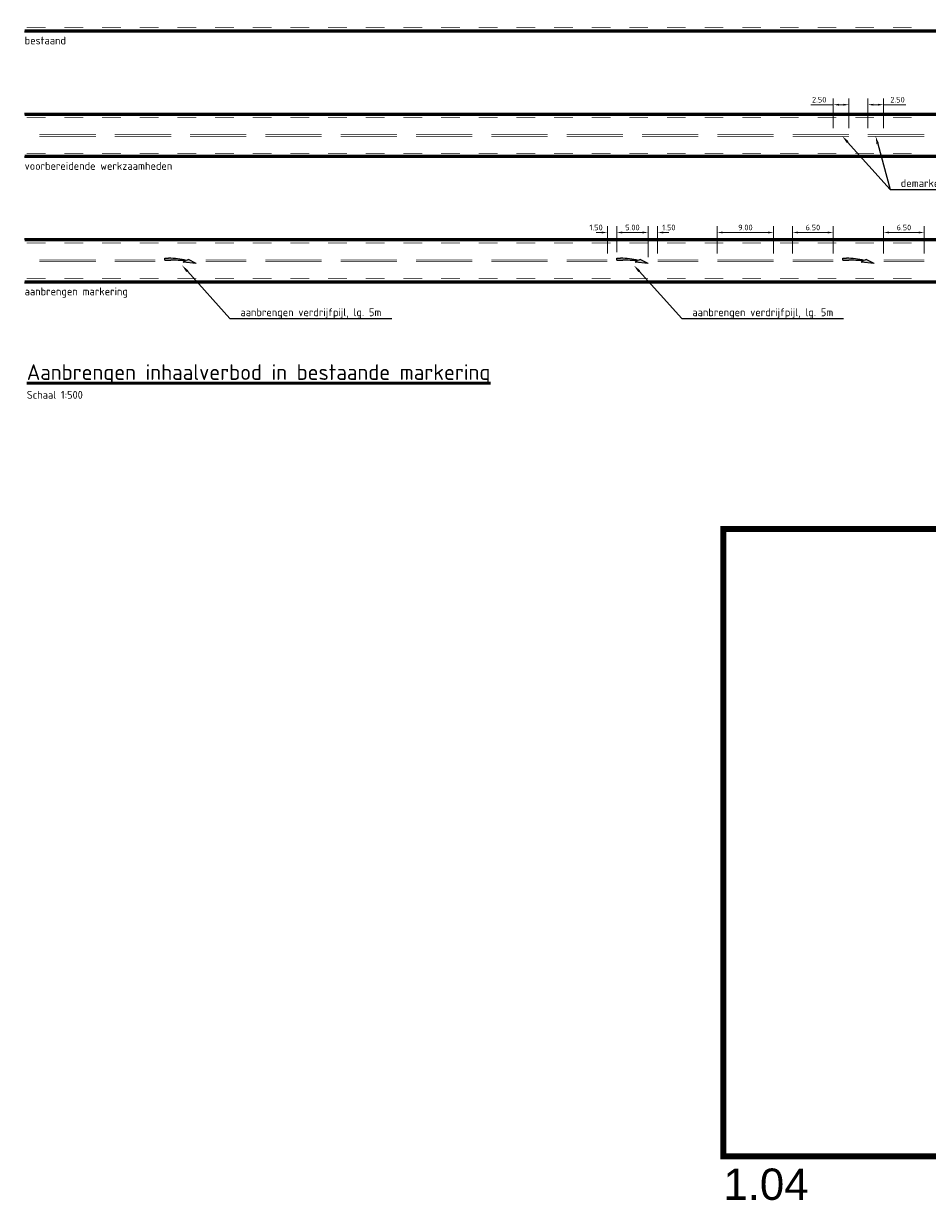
# Model space of a CAD drawing. Header units: metres. Extents: x -699 to 2316, y -1199 to 781.
# Tile 9 of 256: x -502 to -358, y -505 to -318. Entities that reach past the tile are written whole.
import ezdxf
from ezdxf import colors
from ezdxf.entities.mleader import LeaderData, LeaderLine
from ezdxf.math import Vec2, Vec3

# ---------------------------------------------------------------- set-up
doc = ezdxf.new("R2010")
doc.units = ezdxf.units.M
doc.header["$PDMODE"] = 1
for name, pattern in [('VW-1-1_STREEP', [2, 1, -1]), ('VW-3-3_STREEP', [6, 3, -3]), ('VW-9-3_STREEP', [12, 9, -3])]:
    doc.linetypes.add(name, pattern=pattern)
for name, color, linetype, lineweight in [('N-WA-VW-MARKERING_DYNAMISCH-G', 7, 'Continuous', 35), ('N-WA-VW-MARKERING_PIJL-S', 7, 'Continuous', 25), ('N-WE-VH-KANTVERHARDING-G', 210, 'Continuous', 35), ('N-WE-VW-MARKERING_LANGS_STREEP_33-G', 7, 'VW-3-3_STREEP', 13), ('N-WE-VW-MARKERING_LANGS_STREEP_93-G', 7, 'VW-9-3_STREEP', 13), ('X-XX-AL-M', 7, 'Continuous', 18), ('X-XX-AL-T25', 7, 'Continuous', 25), ('X-XX-AL-T50', 130, 'Continuous', 50)]:
    doc.layers.add(name, color=color, linetype=linetype, lineweight=lineweight)
doc.layers.add('X-XX-AL-TEKENBLAD_VIEWPORT-G', color=7, linetype='Continuous', lineweight=18, plot=False)
doc.styles.add('ariel', font='arial.ttf')
doc.styles.add('NLCS-ISO-M500-T18', font='NLCS-ISO.ttf', dxfattribs={"height": 0.9})
doc.styles.add('NLCS-ISO-M500-T25', font='NLCS-ISO.ttf', dxfattribs={"height": 1.25})
doc.styles.add('NLCS-ISO-M500-T50', font='NLCS-ISO.ttf', dxfattribs={"height": 2.5})
doc.dimstyles.new('NLCS-M500-T18-PIJL_A_L2_H2', dxfattribs={"dimscale": 0.5, "dimtxt": 2.5, "dimasz": 1.8, "dimexe": 2, "dimexo": 2, "dimgap": 0.7, "dimtad": 1, "dimzin": 0, "dimdsep": 46, "dimtxsty": 'NLCS-ISO-M500-T18', "dimcen": 0, "dimdle": 2, "dimclrd": 256, "dimclre": 256, "dimclrt": 10, "dimazin": 0, "dimtfac": 1, "dimtdec": 3, "dimtofl": 0, "dimtmove": 0, "dimatfit": 3, "dimfxl": 2, "dimtfillclr": 256, "dimtolj": 1, "dimtzin": 0, "dimlwd": -1, "dimlwe": -1, "dimarcsym": 0})

# ---------------------------------------------------------------- blocks, each defined once
blk = doc.blocks.new('N-SVW-MARKERING_PIJL_VERDRIJF_RE_5.0 (NW)')
at = {"true_color": 0x0000ff}
h = blk.add_hatch(color=5, dxfattribs=at)
h.paths.add_polyline_path([(5, -0.66), (2.92, -0.46), (3.27, -0.28, 0.004791), (2.89, -0.24), (4.15, -0.24)])
h.paths.add_polyline_path([(3.43, -0.2), (3.75, -0.04), (4.15, -0.24), (2.89, -0.24, 0.024122), (0.96, -0.15), (0, -0.15), (0, 0.15), (0.6, 0.15, -0.062013)])
at = {"color": 5, "true_color": 0x0000ff}
for p, q in [((0, 0.15), (0.6, 0.15)), ((0, -0.15), (0, 0.15)), ((0, -0.15), (0.96, -0.15)), ((2.92, -0.46), (3.27, -0.28)), ((5, -0.66), (2.92, -0.46)), ((3.75, -0.04), (3.43, -0.2)), ((5, -0.66), (3.75, -0.04))]:
    blk.add_line(p, q, dxfattribs=at)
for centre, radius, start, end in [((0.61, -11.39), 11.54, 75.8527, 90.0468), ((0.99, -20.17), 20.02, 83.4664, 90.0916)]:
    blk.add_arc(centre, radius, start, end, dxfattribs=at)
blk = doc.blocks.new('*D2435')
at = {"layer": 'Defpoints', "color": 0, "transparency": 16777216}
for p in [(-365.05, -330.6), (-367.55, -335.33), (-365.05, -335.33)]:
    blk.add_point(p, dxfattribs=at)
at = {"layer": 'X-XX-AL-M', "transparency": 16777216}
for p, q in [((-367.55, -334.33), (-367.55, -329.6)), ((-365.05, -334.33), (-365.05, -329.6)), ((-366.65, -330.6), (-365.95, -330.6)), ((-365.05, -330.6), (-361.47, -330.6))]:
    blk.add_line(p, q, dxfattribs=at)
for points in [[(-366.65, -330.45), (-366.65, -330.75), (-367.55, -330.6)], [(-365.95, -330.45), (-365.95, -330.75), (-365.05, -330.6)]]:
    blk.add_solid(points, dxfattribs=at)
at = {"layer": 'X-XX-AL-M', "color": 10, "transparency": 16777216, "insert": (-362.81, -329.8), "char_height": 0.9, "attachment_point": 5, "style": 'NLCS-ISO-M500-T18'}
blk.add_mtext('\\A1;2.50', dxfattribs=at)
blk = doc.blocks.new('*D2436')
at = {"layer": 'Defpoints', "color": 0, "transparency": 16777216}
for p in [(-370.55, -330.6), (-373.05, -335.33), (-370.55, -335.33)]:
    blk.add_point(p, dxfattribs=at)
at = {"layer": 'X-XX-AL-M', "transparency": 16777216}
for p, q in [((-373.05, -334.33), (-373.05, -329.6)), ((-370.55, -334.33), (-370.55, -329.6)), ((-373.05, -330.6), (-376.63, -330.6)), ((-371.45, -330.6), (-372.15, -330.6))]:
    blk.add_line(p, q, dxfattribs=at)
for points in [[(-372.15, -330.45), (-372.15, -330.75), (-373.05, -330.6)], [(-371.45, -330.45), (-371.45, -330.75), (-370.55, -330.6)]]:
    blk.add_solid(points, dxfattribs=at)
at = {"layer": 'X-XX-AL-M', "color": 10, "transparency": 16777216, "insert": (-375.29, -329.8), "char_height": 0.9, "attachment_point": 5, "style": 'NLCS-ISO-M500-T18'}
blk.add_mtext('\\A1;2.50', dxfattribs=at)
blk = doc.blocks.new('*D2437')
at = {"layer": 'Defpoints', "color": 0, "transparency": 16777216}
for p in [(-402.55, -350.97), (-407.55, -355.08), (-402.55, -355.89)]:
    blk.add_point(p, dxfattribs=at)
at = {"layer": 'X-XX-AL-M', "transparency": 16777216}
for p, q in [((-407.55, -354.08), (-407.55, -349.97)), ((-402.55, -354.89), (-402.55, -349.97)), ((-406.65, -350.97), (-403.45, -350.97))]:
    blk.add_line(p, q, dxfattribs=at)
for points in [[(-406.65, -350.82), (-406.65, -351.12), (-407.55, -350.97)], [(-403.45, -350.82), (-403.45, -351.12), (-402.55, -350.97)]]:
    blk.add_solid(points, dxfattribs=at)
at = {"layer": 'X-XX-AL-M', "color": 10, "transparency": 16777216, "insert": (-405.05, -350.17), "char_height": 0.9, "attachment_point": 5, "style": 'NLCS-ISO-M500-T18'}
blk.add_mtext('\\A1;5.00', dxfattribs=at)
blk = doc.blocks.new('*D2438')
at = {"layer": 'Defpoints', "color": 0, "transparency": 16777216}
for p in [(-401.05, -350.97), (-402.55, -355.89), (-401.05, -355.33)]:
    blk.add_point(p, dxfattribs=at)
at = {"layer": 'X-XX-AL-M', "transparency": 16777216}
for p, q in [((-402.55, -354.89), (-402.55, -349.97)), ((-401.05, -354.33), (-401.05, -349.97)), ((-403.45, -350.97), (-404.35, -350.97)), ((-400.15, -350.97), (-399.25, -350.97))]:
    blk.add_line(p, q, dxfattribs=at)
for points in [[(-403.45, -350.82), (-403.45, -351.12), (-402.55, -350.97)], [(-400.15, -350.82), (-400.15, -351.12), (-401.05, -350.97)]]:
    blk.add_solid(points, dxfattribs=at)
at = {"layer": 'X-XX-AL-M', "color": 10, "transparency": 16777216, "insert": (-399.25, -350.17), "char_height": 0.9, "attachment_point": 5, "style": 'NLCS-ISO-M500-T18'}
blk.add_mtext('\\A1;1.50', dxfattribs=at)
blk = doc.blocks.new('*D2439')
at = {"layer": 'Defpoints', "color": 0, "transparency": 16777216}
for p in [(-409.05, -350.97), (-409.05, -355.33), (-407.55, -355.08)]:
    blk.add_point(p, dxfattribs=at)
at = {"layer": 'X-XX-AL-M', "transparency": 16777216}
for p, q in [((-409.05, -354.33), (-409.05, -349.97)), ((-407.55, -354.08), (-407.55, -349.97)), ((-409.95, -350.97), (-410.85, -350.97)), ((-406.65, -350.97), (-405.75, -350.97))]:
    blk.add_line(p, q, dxfattribs=at)
for points in [[(-409.95, -350.82), (-409.95, -351.12), (-409.05, -350.97)], [(-406.65, -350.82), (-406.65, -351.12), (-407.55, -350.97)]]:
    blk.add_solid(points, dxfattribs=at)
at = {"layer": 'X-XX-AL-M', "color": 10, "transparency": 16777216, "insert": (-410.85, -350.17), "char_height": 0.9, "attachment_point": 5, "style": 'NLCS-ISO-M500-T18'}
blk.add_mtext('\\A1;1.50', dxfattribs=at)
blk = doc.blocks.new('*D2441')
at = {"layer": 'Defpoints', "color": 0, "transparency": 16777216}
for p in [(-382.55, -350.97), (-391.55, -355.33), (-382.55, -355.33)]:
    blk.add_point(p, dxfattribs=at)
at = {"layer": 'X-XX-AL-M', "transparency": 16777216}
for p, q in [((-391.55, -354.33), (-391.55, -349.97)), ((-382.55, -354.33), (-382.55, -349.97)), ((-390.65, -350.97), (-383.45, -350.97))]:
    blk.add_line(p, q, dxfattribs=at)
for points in [[(-390.65, -350.82), (-390.65, -351.12), (-391.55, -350.97)], [(-383.45, -350.82), (-383.45, -351.12), (-382.55, -350.97)]]:
    blk.add_solid(points, dxfattribs=at)
at = {"layer": 'X-XX-AL-M', "color": 10, "transparency": 16777216, "insert": (-387.05, -350.17), "char_height": 0.9, "attachment_point": 5, "style": 'NLCS-ISO-M500-T18'}
blk.add_mtext('\\A1;9.00', dxfattribs=at)
blk = doc.blocks.new('*D2442')
at = {"layer": 'Defpoints', "color": 0, "transparency": 16777216}
for p in [(-373.05, -350.97), (-379.55, -355.33), (-373.05, -355.33)]:
    blk.add_point(p, dxfattribs=at)
at = {"layer": 'X-XX-AL-M', "transparency": 16777216}
for p, q in [((-379.55, -354.33), (-379.55, -349.97)), ((-373.05, -354.33), (-373.05, -349.97)), ((-378.65, -350.97), (-373.95, -350.97))]:
    blk.add_line(p, q, dxfattribs=at)
for points in [[(-378.65, -350.82), (-378.65, -351.12), (-379.55, -350.97)], [(-373.95, -350.82), (-373.95, -351.12), (-373.05, -350.97)]]:
    blk.add_solid(points, dxfattribs=at)
at = {"layer": 'X-XX-AL-M', "color": 10, "transparency": 16777216, "insert": (-376.3, -350.17), "char_height": 0.9, "attachment_point": 5, "style": 'NLCS-ISO-M500-T18'}
blk.add_mtext('\\A1;6.50', dxfattribs=at)
blk = doc.blocks.new('*D2443')
at = {"layer": 'Defpoints', "color": 0, "transparency": 16777216}
for p in [(-358.55, -350.97), (-365.05, -355.33), (-358.55, -355.33)]:
    blk.add_point(p, dxfattribs=at)
at = {"layer": 'X-XX-AL-M', "transparency": 16777216}
for p, q in [((-365.05, -354.33), (-365.05, -349.97)), ((-358.55, -354.33), (-358.55, -349.97)), ((-364.15, -350.97), (-359.45, -350.97))]:
    blk.add_line(p, q, dxfattribs=at)
for points in [[(-364.15, -350.82), (-364.15, -351.12), (-365.05, -350.97)], [(-359.45, -350.82), (-359.45, -351.12), (-358.55, -350.97)]]:
    blk.add_solid(points, dxfattribs=at)
at = {"layer": 'X-XX-AL-M', "color": 10, "transparency": 16777216, "insert": (-361.8, -350.17), "char_height": 0.9, "attachment_point": 5, "style": 'NLCS-ISO-M500-T18'}
blk.add_mtext('\\A1;6.50', dxfattribs=at)

msp = doc.modelspace()

# ---------------------------------------------------------------- linework, layer by layer
at = {"layer": 'N-WA-VW-MARKERING_DYNAMISCH-G', "color": 251, "linetype": 'VW-1-1_STREEP', "ltscale": 0.85, "const_width": 0.35}
for points in [[(-224.5755, -318.7569), (-501.8913, -318.7569)], [(-501.8913, -332.2069), (-224.5755, -332.2069)], [(-224.5755, -338.7569), (-501.8913, -338.7569)], [(-501.8913, -352.2069), (-224.5755, -352.2069)], [(-224.5755, -358.7569), (-501.8913, -358.7569)]]:
    msp.add_lwpolyline(points, dxfattribs=at)
at = {"layer": 'N-WE-VH-KANTVERHARDING-G'}
for p, q in [((-224.5755, -318.9819), (-501.8913, -318.9819)), ((-501.8913, -331.9819), (-224.5755, -331.9819)), ((-224.5755, -338.9819), (-501.8913, -338.9819)), ((-501.8913, -351.9819), (-224.5755, -351.9819)), ((-224.5755, -358.9819), (-501.8913, -358.9819))]:
    msp.add_line(p, q, dxfattribs=at)
at = {"layer": 'N-WE-VW-MARKERING_LANGS_STREEP_33-G', "linetype": 'Continuous', "const_width": 0.1}
for points in [[(-498.5457, -318.3319), (-501.5457, -318.3319)], [(-492.5457, -318.3319), (-495.5457, -318.3319)], [(-486.5457, -318.3319), (-489.5457, -318.3319)], [(-480.5457, -318.3319), (-483.5457, -318.3319)], [(-474.5457, -318.3319), (-477.5457, -318.3319)], [(-468.5457, -318.3319), (-471.5457, -318.3319)], [(-462.5457, -318.3319), (-465.5457, -318.3319)], [(-456.5457, -318.3319), (-459.5457, -318.3319)], [(-450.5457, -318.3319), (-453.5457, -318.3319)], [(-444.5457, -318.3319), (-447.5457, -318.3319)], [(-438.5457, -318.3319), (-441.5457, -318.3319)], [(-432.5457, -318.3319), (-435.5457, -318.3319)], [(-426.5457, -318.3319), (-429.5457, -318.3319)], [(-420.5457, -318.3319), (-423.5457, -318.3319)], [(-414.5457, -318.3319), (-417.5457, -318.3319)], [(-408.5457, -318.3319), (-411.5457, -318.3319)], [(-408.5457, -318.3319), (-411.5457, -318.3319)], [(-402.5457, -318.3319), (-405.5457, -318.3319)], [(-396.5457, -318.3319), (-399.5457, -318.3319)], [(-390.5457, -318.3319), (-393.5457, -318.3319)], [(-384.5457, -318.3319), (-387.5457, -318.3319)], [(-378.5457, -318.3319), (-381.5457, -318.3319)], [(-372.5457, -318.3319), (-375.5457, -318.3319)], [(-366.5457, -318.3319), (-369.5457, -318.3319)], [(-360.5457, -318.3319), (-363.5457, -318.3319)], [(-501.546, -332.6319), (-498.546, -332.6319)], [(-495.546, -332.6319), (-492.546, -332.6319)], [(-489.546, -332.6319), (-486.546, -332.6319)], [(-483.546, -332.6319), (-480.546, -332.6319)], [(-477.546, -332.6319), (-474.546, -332.6319)], [(-471.546, -332.6319), (-468.546, -332.6319)], [(-465.546, -332.6319), (-462.546, -332.6319)], [(-459.546, -332.6319), (-456.546, -332.6319)], [(-453.546, -332.6319), (-450.546, -332.6319)], [(-447.546, -332.6319), (-444.546, -332.6319)], [(-441.546, -332.6319), (-438.546, -332.6319)], [(-435.546, -332.6319), (-432.546, -332.6319)], [(-429.546, -332.6319), (-426.546, -332.6319)], [(-423.546, -332.6319), (-420.546, -332.6319)], [(-417.546, -332.6319), (-414.546, -332.6319)], [(-411.546, -332.6319), (-408.546, -332.6319)], [(-411.546, -332.6319), (-408.546, -332.6319)], [(-405.546, -332.6319), (-402.546, -332.6319)], [(-399.546, -332.6319), (-396.546, -332.6319)], [(-393.546, -332.6319), (-390.546, -332.6319)], [(-387.546, -332.6319), (-384.546, -332.6319)], [(-381.546, -332.6319), (-378.546, -332.6319)], [(-375.546, -332.6319), (-372.546, -332.6319)], [(-369.546, -332.6319), (-366.546, -332.6319)], [(-363.546, -332.6319), (-360.546, -332.6319)], [(-498.5457, -338.3319), (-501.5457, -338.3319)], [(-492.5457, -338.3319), (-495.5457, -338.3319)], [(-486.5457, -338.3319), (-489.5457, -338.3319)], [(-480.5457, -338.3319), (-483.5457, -338.3319)], [(-474.5457, -338.3319), (-477.5457, -338.3319)], [(-468.5457, -338.3319), (-471.5457, -338.3319)], [(-462.5457, -338.3319), (-465.5457, -338.3319)], [(-456.5457, -338.3319), (-459.5457, -338.3319)], [(-450.5457, -338.3319), (-453.5457, -338.3319)], [(-444.5457, -338.3319), (-447.5457, -338.3319)], [(-438.5457, -338.3319), (-441.5457, -338.3319)], [(-432.5457, -338.3319), (-435.5457, -338.3319)], [(-426.5457, -338.3319), (-429.5457, -338.3319)], [(-420.5457, -338.3319), (-423.5457, -338.3319)], [(-414.5457, -338.3319), (-417.5457, -338.3319)], [(-408.5457, -338.3319), (-411.5457, -338.3319)], [(-408.5457, -338.3319), (-411.5457, -338.3319)], [(-402.5457, -338.3319), (-405.5457, -338.3319)], [(-396.5457, -338.3319), (-399.5457, -338.3319)], [(-390.5457, -338.3319), (-393.5457, -338.3319)], [(-384.5457, -338.3319), (-387.5457, -338.3319)], [(-378.5457, -338.3319), (-381.5457, -338.3319)], [(-372.5457, -338.3319), (-375.5457, -338.3319)], [(-366.5457, -338.3319), (-369.5457, -338.3319)], [(-360.5457, -338.3319), (-363.5457, -338.3319)], [(-501.546, -352.6319), (-498.546, -352.6319)], [(-495.546, -352.6319), (-492.546, -352.6319)], [(-489.546, -352.6319), (-486.546, -352.6319)], [(-483.546, -352.6319), (-480.546, -352.6319)], [(-477.546, -352.6319), (-474.546, -352.6319)], [(-471.546, -352.6319), (-468.546, -352.6319)], [(-465.546, -352.6319), (-462.546, -352.6319)], [(-459.546, -352.6319), (-456.546, -352.6319)], [(-453.546, -352.6319), (-450.546, -352.6319)], [(-447.546, -352.6319), (-444.546, -352.6319)], [(-441.546, -352.6319), (-438.546, -352.6319)], [(-435.546, -352.6319), (-432.546, -352.6319)], [(-429.546, -352.6319), (-426.546, -352.6319)], [(-423.546, -352.6319), (-420.546, -352.6319)], [(-417.546, -352.6319), (-414.546, -352.6319)], [(-411.546, -352.6319), (-408.546, -352.6319)], [(-411.546, -352.6319), (-408.546, -352.6319)], [(-405.546, -352.6319), (-402.546, -352.6319)], [(-399.546, -352.6319), (-396.546, -352.6319)], [(-393.546, -352.6319), (-390.546, -352.6319)], [(-387.546, -352.6319), (-384.546, -352.6319)], [(-381.546, -352.6319), (-378.546, -352.6319)], [(-375.546, -352.6319), (-372.546, -352.6319)], [(-369.546, -352.6319), (-366.546, -352.6319)], [(-363.546, -352.6319), (-360.546, -352.6319)], [(-498.5457, -358.3319), (-501.5457, -358.3319)], [(-492.5457, -358.3319), (-495.5457, -358.3319)], [(-486.5457, -358.3319), (-489.5457, -358.3319)], [(-480.5457, -358.3319), (-483.5457, -358.3319)], [(-474.5457, -358.3319), (-477.5457, -358.3319)], [(-468.5457, -358.3319), (-471.5457, -358.3319)], [(-462.5457, -358.3319), (-465.5457, -358.3319)], [(-456.5457, -358.3319), (-459.5457, -358.3319)], [(-450.5457, -358.3319), (-453.5457, -358.3319)], [(-444.5457, -358.3319), (-447.5457, -358.3319)], [(-438.5457, -358.3319), (-441.5457, -358.3319)], [(-432.5457, -358.3319), (-435.5457, -358.3319)], [(-426.5457, -358.3319), (-429.5457, -358.3319)], [(-420.5457, -358.3319), (-423.5457, -358.3319)], [(-414.5457, -358.3319), (-417.5457, -358.3319)], [(-408.5457, -358.3319), (-411.5457, -358.3319)], [(-408.5457, -358.3319), (-411.5457, -358.3319)], [(-402.5457, -358.3319), (-405.5457, -358.3319)], [(-396.5457, -358.3319), (-399.5457, -358.3319)], [(-390.5457, -358.3319), (-393.5457, -358.3319)], [(-384.5457, -358.3319), (-387.5457, -358.3319)], [(-378.5457, -358.3319), (-381.5457, -358.3319)], [(-372.5457, -358.3319), (-375.5457, -358.3319)], [(-366.5457, -358.3319), (-369.5457, -358.3319)], [(-360.5457, -358.3319), (-363.5457, -358.3319)]]:
    msp.add_lwpolyline(points, dxfattribs=at)
at = {"layer": 'N-WE-VW-MARKERING_LANGS_STREEP_93-G', "linetype": 'Continuous', "const_width": 0.1}
for points in [[(-499.546, -335.3319), (-490.546, -335.3319)], [(-490.5457, -335.6319), (-499.5457, -335.6319)], [(-487.546, -335.3319), (-481.0457, -335.3319)], [(-481.0457, -335.6319), (-487.5457, -335.6319)], [(-473.0457, -335.3319), (-466.546, -335.3319)], [(-466.5457, -335.6319), (-473.0457, -335.6319)], [(-463.546, -335.3319), (-454.546, -335.3319)], [(-454.5457, -335.6319), (-463.5457, -335.6319)], [(-451.546, -335.3319), (-442.546, -335.3319)], [(-442.5457, -335.6319), (-451.5457, -335.6319)], [(-439.546, -335.3319), (-430.546, -335.3319)], [(-430.5457, -335.6319), (-439.5457, -335.6319)], [(-427.546, -335.3319), (-418.546, -335.3319)], [(-418.5457, -335.6319), (-427.5457, -335.6319)], [(-415.546, -335.3319), (-409.0457, -335.3319)], [(-409.0457, -335.6319), (-415.5457, -335.6319)], [(-401.0457, -335.3319), (-394.546, -335.3319)], [(-394.5457, -335.6319), (-401.0457, -335.6319)], [(-391.546, -335.3319), (-382.546, -335.3319)], [(-382.5457, -335.6319), (-391.5457, -335.6319)], [(-379.546, -335.3319), (-373.0457, -335.3319)], [(-373.0457, -335.6319), (-379.5457, -335.6319)], [(-365.0457, -335.3319), (-358.546, -335.3319)], [(-358.5457, -335.6319), (-365.0457, -335.6319)], [(-499.546, -355.3319), (-490.546, -355.3319)], [(-490.5457, -355.6319), (-499.5457, -355.6319)], [(-487.546, -355.3319), (-481.0457, -355.3319)], [(-481.0457, -355.6319), (-487.5457, -355.6319)], [(-473.0457, -355.3319), (-466.546, -355.3319)], [(-466.5457, -355.6319), (-473.0457, -355.6319)], [(-463.546, -355.3319), (-454.546, -355.3319)], [(-454.5457, -355.6319), (-463.5457, -355.6319)], [(-451.546, -355.3319), (-442.546, -355.3319)], [(-442.5457, -355.6319), (-451.5457, -355.6319)], [(-439.546, -355.3319), (-430.546, -355.3319)], [(-430.5457, -355.6319), (-439.5457, -355.6319)], [(-427.546, -355.3319), (-418.546, -355.3319)], [(-418.5457, -355.6319), (-427.5457, -355.6319)], [(-415.546, -355.3319), (-409.0457, -355.3319)], [(-409.0457, -355.6319), (-415.5457, -355.6319)], [(-401.0457, -355.3319), (-394.546, -355.3319)], [(-394.5457, -355.6319), (-401.0457, -355.6319)], [(-391.546, -355.3319), (-382.546, -355.3319)], [(-382.5457, -355.6319), (-391.5457, -355.6319)], [(-379.546, -355.3319), (-373.0457, -355.3319)], [(-373.0457, -355.6319), (-379.5457, -355.6319)], [(-365.0457, -355.3319), (-358.546, -355.3319)], [(-358.5457, -355.6319), (-365.0457, -355.6319)]]:
    msp.add_lwpolyline(points, dxfattribs=at)
at = {"layer": 'N-WE-VW-MARKERING_LANGS_STREEP_93-G', "color": 1, "linetype": 'Continuous', "true_color": 0xff0000, "const_width": 0.1}
for points in [[(-481.0457, -335.3319), (-478.546, -335.3319)], [(-478.5457, -335.6319), (-481.0457, -335.6319)], [(-475.546, -335.3319), (-473.0457, -335.3319)], [(-473.0457, -335.6319), (-475.5457, -335.6319)], [(-409.0457, -335.3319), (-406.546, -335.3319)], [(-406.5457, -335.6319), (-409.0457, -335.6319)], [(-403.546, -335.3319), (-401.0457, -335.3319)], [(-401.0457, -335.6319), (-403.5457, -335.6319)], [(-373.0457, -335.3319), (-370.546, -335.3319)], [(-370.5457, -335.6319), (-373.0457, -335.6319)], [(-367.546, -335.3319), (-365.0457, -335.3319)], [(-365.0457, -335.6319), (-367.5457, -335.6319)]]:
    msp.add_lwpolyline(points, dxfattribs=at)
at = {"layer": 'X-XX-AL-TEKENBLAD_VIEWPORT-G', "color": 3, "const_width": 1}
msp.add_lwpolyline([(145.0674, -153.1638), (145.0674, -498.2344), (-190.5714, -498.2344), (-390.5714, -498.2344), (-390.5714, -398.2344), (-190.5714, -398.2344)], dxfattribs=at)

# ---------------------------------------------------------------- block references
at = {"layer": 'N-WA-VW-MARKERING_PIJL-S'}
for p in [(-479.5457, -355.2269), (-407.5457, -355.2269), (-371.5457, -355.2269)]:
    msp.add_blockref('N-SVW-MARKERING_PIJL_VERDRIJF_RE_5.0 (NW)', p, dxfattribs=at)

# ---------------------------------------------------------------- texts
at = {"layer": 'X-XX-AL-T25', "style": 'NLCS-ISO-M500-T25'}
for s, p in [('bestaand', (-501.8913, -320.9819)), ('voorbereidende werkzaamheden', (-501.8913, -340.9819)), ('aanbrengen markering', (-501.8913, -360.9819)), ('Schaal 1:500', (-501.5457, -377.4737))]:
    msp.add_text(s, height=1.25, dxfattribs=at).set_placement(p)
at = {"layer": 'X-XX-AL-T50', "style": 'NLCS-ISO-M500-T50'}
msp.add_text('%%UAanbrengen inhaalverbod in bestaande markering', height=2.5, dxfattribs=at).set_placement((-501.5457, -374.4737))
at = {"layer": 'X-XX-AL-TEKENBLAD_VIEWPORT-G', "color": 3, "style": 'ariel'}
msp.add_text('1.04', height=5, dxfattribs=at).set_placement((-390.5714, -505.177))

# ---------------------------------------------------------------- dimensions: what is measured, and where the dimension line sits
at = {"layer": 'X-XX-AL-M'}
dim = msp.add_linear_dim(base=(-370.5454, -330.5981), p1=(-373.0457, -335.3319), p2=(-370.5454, -335.3319), dimstyle='NLCS-M500-T18-PIJL_A_L2_H2', dxfattribs=at)
dim.commit()
dim.dimension.update_dxf_attribs({"geometry": '*D2436', "text_midpoint": (-375.2857, -330.5981), "dimtype": 160})
for base, p1, p2, picture, middle in [((-365.0457, -330.5981), (-367.546, -335.3319), (-365.0457, -335.3319), '*D2435', (-362.8057, -329.7981)), ((-402.5457, -350.9659), (-407.5457, -355.0769), (-402.5457, -355.8869), '*D2437', (-405.0457, -350.1659)), ((-382.546, -350.9659), (-391.546, -355.3319), (-382.546, -355.3319), '*D2441', (-387.046, -350.1659)), ((-373.0457, -350.9659), (-379.546, -355.3319), (-373.0457, -355.3319), '*D2442', (-376.2958, -350.1659)), ((-358.546, -350.9659), (-365.0457, -355.3319), (-358.546, -355.3319), '*D2443', (-361.7958, -350.1659))]:
    dim = msp.add_linear_dim(base=base, p1=p1, p2=p2, dimstyle='NLCS-M500-T18-PIJL_A_L2_H2', dxfattribs=at)
    dim.commit()
    dim.dimension.update_dxf_attribs({"geometry": picture, "text_midpoint": middle})
for base, p1, p2, picture, middle in [((-409.0457, -350.9659), (-407.5457, -355.0769), (-409.0457, -355.3319), '*D2439', (-410.8457, -350.9659)), ((-401.0457, -350.9659), (-402.5457, -355.8869), (-401.0457, -355.3319), '*D2438', (-399.2457, -350.9659))]:
    dim = msp.add_linear_dim(base=base, p1=p1, p2=p2, dimstyle='NLCS-M500-T18-PIJL_A_L2_H2', override={"dimtmove": 1}, dxfattribs=at)
    dim.commit()
    dim.dimension.update_dxf_attribs({"geometry": picture, "text_midpoint": middle, "dimtype": 160})

# ---------------------------------------------------------------- leaders
at = {"layer": 'X-XX-AL-T25'}
ml = msp.add_multileader_mtext('Standard', dxfattribs=at)
ml.set_content('demarkeren of stralen bestaande as-markering', color=256, style='NLCS-ISO-M500-T25')
ml.set_leader_properties(color=256, linetype='ByLayer', lineweight=-1)
ml.build(insert=Vec2(0, 0))
ml.multileader.update_dxf_attribs({"text_left_attachment_type": 5, "text_right_attachment_type": 5, "dogleg_length": 1.25, "arrow_head_size": 1.25})
ctx = ml.context
ctx.base_point, ctx.char_height, ctx.arrow_head_size, ctx.landing_gap_size, ctx.plane_origin = Vec3(-362.7485, -344.1005), 1.25, 1.25, 0.45, Vec3(36, 0)
ctx.left_attachment, ctx.right_attachment = 5, 5
notes = []
notes.append((ctx, [(0, (1, 1, 0), (-363.9985, -344.1005), (1, 0), 1.25, [(0, [(-371.5978, -335.6319)], 0, [])])]))
ctx.mtext.insert, ctx.mtext.flow_direction = Vec3(-362.2985, -342.4755), 5
ml = msp.add_multileader_mtext('Standard', dxfattribs=at)
ml.set_content(' ', color=256, style='NLCS-ISO-M500-T25')
ml.set_leader_properties(color=256, linetype='ByLayer', lineweight=-1)
ml.build(insert=Vec2(0, 0))
ml.multileader.update_dxf_attribs({"text_left_attachment_type": 5, "text_right_attachment_type": 5, "dogleg_length": 1.25, "arrow_head_size": 1.25})
ctx = ml.context
ctx.base_point, ctx.char_height, ctx.arrow_head_size, ctx.landing_gap_size, ctx.plane_origin = Vec3(-362.7485, -344.1005), 1.25, 1.25, 0.45, Vec3(34.7266, -1.0522)
ctx.left_attachment, ctx.right_attachment = 5, 5
notes.append((ctx, [(0, (1, 1, 0), (-363.9985, -344.1005), (1, 0), 1.25, [(0, [(-366.2957, -335.6319)], 0, [])])]))
ctx.mtext.insert, ctx.mtext.flow_direction = Vec3(-362.2985, -342.8505), 5
ml = msp.add_multileader_mtext('Standard', dxfattribs=at)
ml.set_content('aanbrengen verdrijfpijl, lg. 5m', color=256, style='NLCS-ISO-M500-T25')
ml.set_leader_properties(color=256, linetype='ByLayer', lineweight=-1)
ml.build(insert=Vec2(0, 0))
ml.multileader.update_dxf_attribs({"text_left_attachment_type": 5, "text_right_attachment_type": 5, "dogleg_length": 1.25, "arrow_head_size": 1.25})
ctx = ml.context
ctx.base_point, ctx.char_height, ctx.arrow_head_size, ctx.landing_gap_size, ctx.plane_origin = Vec3(-467.9545, -364.6896), 1.25, 1.25, 0.45, Vec3(-69.206, -15.5891)
ctx.left_attachment, ctx.right_attachment = 5, 5
notes.append((ctx, [(0, (1, 1, 0), (-469.2045, -364.6896), (1, 0), 1.25, [(0, [(-476.8038, -356.221)], 0, [])])]))
ctx.mtext.insert, ctx.mtext.flow_direction = Vec3(-467.5045, -363.0646), 5
ml = msp.add_multileader_mtext('Standard', dxfattribs=at)
ml.set_content('aanbrengen verdrijfpijl, lg. 5m', color=256, style='NLCS-ISO-M500-T25')
ml.set_leader_properties(color=256, linetype='ByLayer', lineweight=-1)
ml.build(insert=Vec2(0, 0))
ml.multileader.update_dxf_attribs({"text_left_attachment_type": 5, "text_right_attachment_type": 5, "dogleg_length": 1.25, "arrow_head_size": 1.25})
ctx = ml.context
ctx.base_point, ctx.char_height, ctx.arrow_head_size, ctx.landing_gap_size, ctx.plane_origin = Vec3(-395.9545, -364.6896), 1.25, 1.25, 0.45, Vec3(2.794, -15.5891)
ctx.left_attachment, ctx.right_attachment = 5, 5
notes.append((ctx, [(0, (1, 1, 0), (-397.2045, -364.6896), (1, 0), 1.25, [(0, [(-404.8038, -356.221)], 0, [])])]))
ctx.mtext.insert, ctx.mtext.flow_direction = Vec3(-395.5045, -363.0646), 5
for ctx, leaders in notes:
    for number, flags, end, landing, length, lines in leaders:
        leader = LeaderData()
        leader.index, (leader.has_last_leader_line, leader.has_dogleg_vector, leader.attachment_direction) = number, flags
        leader.last_leader_point, leader.dogleg_vector, leader.dogleg_length = Vec3(end), Vec3(landing), length
        for number, points, colour, breaks in lines:
            line = LeaderLine()
            line.index, line.vertices, line.color, line.breaks = number, Vec3.list(points), colors.encode_raw_color(colour), breaks
            leader.lines.append(line)
        ctx.leaders.append(leader)

doc.saveas('drawing.dxf')
